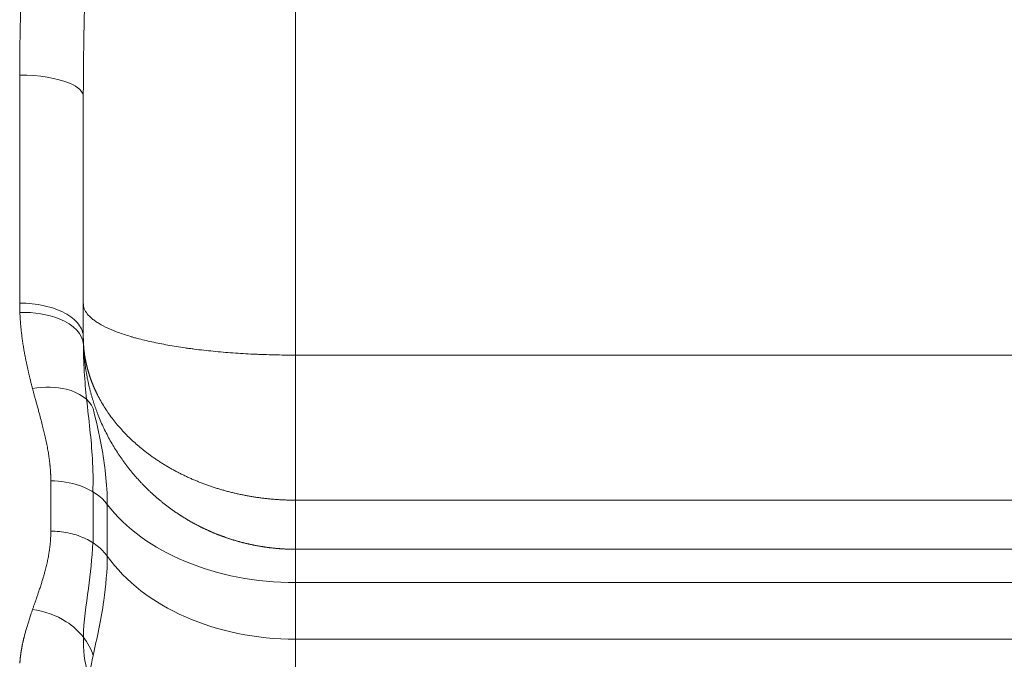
# Model space of a CAD drawing. Header units: millimetres. Extents: x 176 to 9387, y -11044 to -3322.
# Tile 183 of 256: x 8154 to 8200, y -10017 to -9986. Entities that reach past the tile are written whole.
import ezdxf

# ---------------------------------------------------------------- set-up
doc = ezdxf.new("R2010")
doc.units = ezdxf.units.MM
doc.header["$LTSCALE"] = 0.3175
doc.layers.add('1轮廓实线层', color=7, linetype='Continuous', lineweight=18)

msp = doc.modelspace()

# ---------------------------------------------------------------- linework, layer by layer
at = {"layer": '1轮廓实线层'}
for p, q in [((8166.85631, -9938.07971), (8166.85631, -10002.30587)), ((8153.85631, -9999.85469), (8153.85631, -9989.10181)), ((8156.85631, -9990.12338), (8156.85631, -9999.89279)), ((8156.85631, -9990.12392), (8156.85631, -9999.87865)), ((8166.85631, -10002.30587), (8298.35631, -10002.30587)), ((8166.85631, -10002.30587), (8166.85631, -10009.14435)), ((8155.32374, -10010.60547), (8155.32374, -10008.2331)), ((8157.31691, -10008.75367), (8157.31691, -10011.15722)), ((8157.9851, -10011.78173), (8157.9851, -10009.3403)), ((8166.85631, -10009.14435), (8298.35631, -10009.14435)), ((8166.85631, -10013.03098), (8166.85631, -10011.45803)), ((8166.85631, -10011.45803), (8298.35631, -10011.45803)), ((8166.85631, -10013.03098), (8166.85631, -10015.70257)), ((8298.35631, -10013.03098), (8166.85631, -10013.03098)), ((8166.85631, -10019.34335), (8166.85631, -10015.70257)), ((8166.85631, -10015.70257), (8298.35631, -10015.70257))]:
    msp.add_line(p, q, dxfattribs=at)
for centre, ratio in [((8166.85631, -10006.17687), 0.68541099), ((8166.85631, -10008.421), 0.72815642)]:
    msp.add_ellipse(centre, major_axis=(10, 0), ratio=ratio, start_param=3.62132129, end_param=4.71238898, dxfattribs=at)
for points, knots in [([(8156.85631, -9950.26166), (8156.85632, -9950.30217), (8156.85634, -9950.38317), (8156.85652, -9950.50473), (8156.85679, -9950.62632), (8156.85718, -9950.74794), (8156.85768, -9950.86959), (8156.85828, -9950.99127), (8156.85898, -9951.11298), (8156.85978, -9951.23472), (8156.86068, -9951.35649), (8156.86168, -9951.4783), (8156.86276, -9951.60013), (8156.86395, -9951.72199), (8156.86522, -9951.84388), (8156.86658, -9951.96581), (8156.86802, -9952.08776), (8156.86955, -9952.20974), (8156.87116, -9952.33176), (8156.87285, -9952.4538), (8156.87462, -9952.57588), (8156.87647, -9952.69798), (8156.87839, -9952.82012), (8156.88038, -9952.94229), (8156.88245, -9953.06448), (8156.88458, -9953.18671), (8156.88678, -9953.30897), (8156.88905, -9953.43125), (8156.89137, -9953.55357), (8156.89376, -9953.67592), (8156.89621, -9953.7983), (8156.89872, -9953.92071), (8156.90129, -9954.04315), (8156.9039, -9954.16562), (8156.90658, -9954.28812), (8156.9093, -9954.41065), (8156.91207, -9954.53321), (8156.91489, -9954.6558), (8156.91775, -9954.77842), (8156.92066, -9954.90107), (8156.92362, -9955.02375), (8156.92661, -9955.14647), (8156.92964, -9955.26921), (8156.93271, -9955.39198), (8156.93582, -9955.51479), (8156.93896, -9955.63762), (8156.94214, -9955.76048), (8156.94534, -9955.88338), (8156.94858, -9956.0063), (8156.95184, -9956.12926), (8156.95513, -9956.25224), (8156.95845, -9956.37526), (8156.96179, -9956.49831), (8156.96515, -9956.62138), (8156.96854, -9956.74449), (8156.97194, -9956.86763), (8156.97537, -9956.9908), (8156.9788, -9957.11399), (8156.98226, -9957.23722), (8156.98573, -9957.36048), (8156.98921, -9957.48377), (8156.9927, -9957.60709), (8156.9962, -9957.73044), (8156.99971, -9957.85382), (8157.00323, -9957.97723), (8157.00675, -9958.10067), (8157.01028, -9958.22414), (8157.01381, -9958.34764), (8157.01735, -9958.47117), (8157.02088, -9958.59474), (8157.02441, -9958.71833), (8157.02795, -9958.84195), (8157.03148, -9958.96561), (8157.035, -9959.08929), (8157.03852, -9959.213), (8157.04204, -9959.33675), (8157.04554, -9959.46052), (8157.04904, -9959.58433), (8157.05253, -9959.70816), (8157.056, -9959.83203), (8157.05947, -9959.95592), (8157.06292, -9960.07985), (8157.06636, -9960.20381), (8157.06978, -9960.32779), (8157.07319, -9960.45181), (8157.07658, -9960.57586), (8157.07995, -9960.69994), (8157.0833, -9960.82405), (8157.08663, -9960.94819), (8157.08994, -9961.07235), (8157.09323, -9961.19655), (8157.0965, -9961.32078), (8157.09974, -9961.44504), (8157.10295, -9961.56934), (8157.10614, -9961.69366), (8157.1093, -9961.81801), (8157.11244, -9961.94239), (8157.11555, -9962.0668), (8157.11862, -9962.19124), (8157.12167, -9962.31572), (8157.12469, -9962.44022), (8157.12767, -9962.56475), (8157.13062, -9962.68932), (8157.13354, -9962.81391), (8157.13642, -9962.93854), (8157.13927, -9963.06319), (8157.14208, -9963.18788), (8157.14486, -9963.31259), (8157.1476, -9963.43734), (8157.1503, -9963.56211), (8157.15296, -9963.68692), (8157.15559, -9963.81176), (8157.15817, -9963.93662), (8157.16071, -9964.06152), (8157.16321, -9964.18645), (8157.16567, -9964.31141), (8157.16809, -9964.4364), (8157.17046, -9964.56142), (8157.17279, -9964.68646), (8157.17508, -9964.81154), (8157.17732, -9964.93665), (8157.17952, -9965.0618), (8157.18167, -9965.18697), (8157.18377, -9965.31217), (8157.18583, -9965.4374), (8157.18784, -9965.56266), (8157.1898, -9965.68795), (8157.19171, -9965.81328), (8157.19357, -9965.93863), (8157.19539, -9966.06401), (8157.19715, -9966.18942), (8157.19887, -9966.31487), (8157.20053, -9966.44034), (8157.20215, -9966.56585), (8157.20371, -9966.69138), (8157.20522, -9966.81695), (8157.20668, -9966.94254), (8157.20809, -9967.06817), (8157.20944, -9967.19383), (8157.21074, -9967.31951), (8157.21199, -9967.44523), (8157.21318, -9967.57098), (8157.21432, -9967.69675), (8157.21541, -9967.82256), (8157.21644, -9967.9484), (8157.21742, -9968.07427), (8157.21834, -9968.20017), (8157.2192, -9968.3261), (8157.22002, -9968.45206), (8157.22077, -9968.57805), (8157.22147, -9968.70407), (8157.22212, -9968.83012), (8157.22271, -9968.9562), (8157.22324, -9969.08231), (8157.22372, -9969.20846), (8157.22414, -9969.33463), (8157.2245, -9969.46083), (8157.22481, -9969.58706), (8157.22506, -9969.71333), (8157.22526, -9969.83962), (8157.22539, -9969.96594), (8157.22548, -9970.0923), (8157.22551, -9970.25599), (8157.22542, -9970.45696), (8157.22511, -9970.69519), (8157.22459, -9970.93331), (8157.22388, -9971.17134), (8157.22296, -9971.40927), (8157.22184, -9971.6471), (8157.22052, -9971.88483), (8157.21901, -9972.12246), (8157.21729, -9972.36), (8157.21538, -9972.59743), (8157.21327, -9972.83477), (8157.21098, -9973.07201), (8157.20849, -9973.30915), (8157.20581, -9973.54619), (8157.20294, -9973.78313), (8157.19989, -9974.01997), (8157.19666, -9974.25672), (8157.19325, -9974.49336), (8157.18966, -9974.72991), (8157.1859, -9974.96636), (8157.18197, -9975.20271), (8157.17787, -9975.43896), (8157.17361, -9975.67511), (8157.16919, -9975.91117), (8157.16462, -9976.14712), (8157.15989, -9976.38298), (8157.15502, -9976.61874), (8157.15, -9976.8544), (8157.14485, -9977.08996), (8157.13956, -9977.32542), (8157.13415, -9977.56079), (8157.12861, -9977.79605), (8157.12295, -9978.03122), (8157.11719, -9978.26629), (8157.11131, -9978.50126), (8157.10533, -9978.73613), (8157.09926, -9978.9709), (8157.0931, -9979.20558), (8157.08685, -9979.44015), (8157.08053, -9979.67463), (8157.07414, -9979.90901), (8157.06769, -9980.14328), (8157.06118, -9980.37747), (8157.05462, -9980.61155), (8157.04802, -9980.84553), (8157.04139, -9981.07942), (8157.03473, -9981.3132), (8157.02805, -9981.54689), (8157.02136, -9981.78048), (8157.01467, -9982.01397), (8157.00799, -9982.24736), (8157.00132, -9982.48065), (8156.99468, -9982.71385), (8156.98806, -9982.94694), (8156.98149, -9983.17994), (8156.97497, -9983.41284), (8156.96852, -9983.64564), (8156.96213, -9983.87834), (8156.95582, -9984.11094), (8156.9496, -9984.34345), (8156.94348, -9984.57585), (8156.93747, -9984.80816), (8156.93158, -9985.04037), (8156.92583, -9985.27248), (8156.92022, -9985.50449), (8156.91476, -9985.7364), (8156.90946, -9985.96821), (8156.90435, -9986.19993), (8156.89942, -9986.43154), (8156.89469, -9986.66306), (8156.89017, -9986.89448), (8156.88588, -9987.1258), (8156.88182, -9987.35702), (8156.87801, -9987.58815), (8156.87446, -9987.81917), (8156.87118, -9988.0501), (8156.8682, -9988.28092), (8156.86551, -9988.51165), (8156.86314, -9988.74228), (8156.86109, -9988.97281), (8156.85938, -9989.20325), (8156.85803, -9989.43358), (8156.85705, -9989.66381), (8156.85642, -9989.89396), (8156.85635, -9990.04726), (8156.85631, -9990.12392)], [0, 0, 0, 0, 0.00312532, 0.00624996, 0.00937395, 0.01249729, 0.01561999, 0.01874206, 0.0218635, 0.02498433, 0.02810456, 0.03122418, 0.03434322, 0.03746168, 0.04057957, 0.04369689, 0.04681366, 0.04992989, 0.05304558, 0.05616075, 0.0592754, 0.06238954, 0.06550318, 0.06861632, 0.07172899, 0.07484118, 0.07795291, 0.08106418, 0.084175, 0.08728539, 0.09039534, 0.09350488, 0.096614, 0.09972272, 0.10283105, 0.10593899, 0.10904656, 0.11215376, 0.1152606, 0.11836709, 0.12147324, 0.12457906, 0.12768456, 0.13078974, 0.13389462, 0.1369992, 0.14010349, 0.14320751, 0.14631126, 0.14941474, 0.15251798, 0.15562097, 0.15872373, 0.16182626, 0.16492858, 0.1680307, 0.17113261, 0.17423434, 0.17733588, 0.18043726, 0.18353847, 0.18663953, 0.18974044, 0.19284122, 0.19594188, 0.19904241, 0.20214284, 0.20524317, 0.20834341, 0.21144357, 0.21454365, 0.21764367, 0.22074364, 0.22384356, 0.22694344, 0.2300433, 0.23314313, 0.23624296, 0.23934279, 0.24244262, 0.24554247, 0.24864235, 0.25174226, 0.25484222, 0.25794222, 0.2610423, 0.26414244, 0.26724266, 0.27034297, 0.27344337, 0.27654389, 0.27964452, 0.28274527, 0.28584616, 0.28894719, 0.29204837, 0.29514971, 0.29825122, 0.3013529, 0.30445478, 0.30755685, 0.31065913, 0.31376161, 0.31686433, 0.31996727, 0.32307046, 0.32617389, 0.32927758, 0.33238154, 0.33548578, 0.3385903, 0.34169512, 0.34480024, 0.34790567, 0.35101142, 0.3541175, 0.35722392, 0.36033069, 0.36343781, 0.3665453, 0.36965317, 0.37276141, 0.37587005, 0.37897909, 0.38208854, 0.38519841, 0.38830871, 0.39141944, 0.39453062, 0.39764225, 0.40075435, 0.40386691, 0.40697996, 0.4100935, 0.41320753, 0.41632208, 0.41943714, 0.42255272, 0.42566884, 0.4287855, 0.43190271, 0.43502048, 0.43813882, 0.44125774, 0.44437724, 0.44749734, 0.45061804, 0.45373936, 0.4568613, 0.45998387, 0.46310707, 0.46623093, 0.46935544, 0.47248062, 0.47560647, 0.47873301, 0.48186023, 0.48498816, 0.48811679, 0.49124615, 0.49437623, 0.49750704, 0.5006386, 0.50654374, 0.5124465, 0.51834694, 0.52424511, 0.53014108, 0.5360349, 0.54192664, 0.54781635, 0.55370409, 0.55958993, 0.56547392, 0.57135612, 0.57723659, 0.58311539, 0.58899259, 0.59486824, 0.6007424, 0.60661513, 0.61248649, 0.61835655, 0.62422536, 0.63009298, 0.63595947, 0.6418249, 0.64768932, 0.65355279, 0.65941538, 0.66527715, 0.67113814, 0.67699844, 0.68285809, 0.68871716, 0.6945757, 0.70043378, 0.70629146, 0.7121488, 0.71800586, 0.7238627, 0.72971938, 0.73557596, 0.7414325, 0.74728906, 0.75314571, 0.7590025, 0.7648595, 0.77071676, 0.77657434, 0.78243232, 0.78829074, 0.79414966, 0.80000915, 0.80586928, 0.81173009, 0.81759165, 0.82345402, 0.82931726, 0.83518143, 0.84104659, 0.8469128, 0.85278012, 0.85864862, 0.86451835, 0.87038937, 0.87626174, 0.88213552, 0.88801078, 0.89388757, 0.89976595, 0.90564599, 0.91152774, 0.91741126, 0.92329661, 0.92918385, 0.93507305, 0.94096426, 0.94685753, 0.95275294, 0.95865054, 0.96455038, 0.97045254, 0.97635706, 0.98226401, 0.98817344, 0.99408542, 1, 1, 1, 1]), ([(8153.85631, -9989.10181), (8153.85632, -9989.07034), (8153.85634, -9989.00707), (8153.85652, -9988.9116), (8153.8568, -9988.81511), (8153.85719, -9988.71759), (8153.8577, -9988.61903), (8153.85833, -9988.51943), (8153.85906, -9988.4188), (8153.85991, -9988.31714), (8153.86088, -9988.21443), (8153.86195, -9988.11068), (8153.86314, -9988.00589), (8153.86444, -9987.90005), (8153.86586, -9987.79317), (8153.86739, -9987.68524), (8153.86903, -9987.57626), (8153.87078, -9987.46623), (8153.87265, -9987.35515), (8153.87463, -9987.24302), (8153.87673, -9987.12983), (8153.87893, -9987.01558), (8153.88125, -9986.90028), (8153.88369, -9986.78391), (8153.88624, -9986.66649), (8153.8889, -9986.548), (8153.89167, -9986.42845), (8153.89456, -9986.30783), (8153.89756, -9986.18615), (8153.90067, -9986.06339), (8153.9039, -9985.93957), (8153.90723, -9985.81468), (8153.91069, -9985.68872), (8153.91425, -9985.56168), (8153.91793, -9985.43356), (8153.92172, -9985.30437), (8153.92563, -9985.17411), (8153.92965, -9985.04276), (8153.93378, -9984.91033), (8153.93802, -9984.77683), (8153.94238, -9984.64224), (8153.95105, -9984.3792), (8153.96571, -9983.95321), (8153.98806, -9983.32902), (8154.0149, -9982.59938), (8154.04623, -9981.76345), (8154.08202, -9980.82034), (8154.11304, -9980.01455), (8154.13707, -9979.38594), (8154.15242, -9978.9739), (8154.16712, -9978.57067), (8154.18115, -9978.17629), (8154.19451, -9977.79082), (8154.2072, -9977.41429), (8154.21922, -9977.04676), (8154.23058, -9976.68827), (8154.24127, -9976.33884), (8154.25128, -9975.99852), (8154.26064, -9975.66734), (8154.26932, -9975.34533), (8154.28308, -9974.80868), (8154.29995, -9974.05619), (8154.31673, -9973.08663), (8154.32845, -9972.12386), (8154.33509, -9971.16819), (8154.33652, -9970.29744), (8154.33408, -9969.5035), (8154.32909, -9968.77806), (8154.32128, -9968.03528), (8154.31065, -9967.27534), (8154.29721, -9966.49841), (8154.28095, -9965.70467), (8154.26187, -9964.89436), (8154.23998, -9964.06771), (8154.21528, -9963.22499), (8154.18774, -9962.3665), (8154.15744, -9961.49254), (8154.13086, -9960.78281), (8154.11012, -9960.24673), (8154.09653, -9959.89385), (8154.0835, -9959.55575), (8154.07104, -9959.2324), (8154.05916, -9958.92377), (8154.04784, -9958.6298), (8154.0371, -9958.35047), (8154.02693, -9958.08572), (8154.01732, -9957.83553), (8154.00829, -9957.59985), (8153.99983, -9957.37863), (8153.99194, -9957.17186), (8153.98463, -9956.97948), (8153.97788, -9956.80147), (8153.9717, -9956.63778), (8153.9661, -9956.4884), (8153.96106, -9956.35329), (8153.9566, -9956.23243), (8153.9527, -9956.12578), (8153.94938, -9956.03334), (8153.94662, -9955.95508), (8153.94253, -9955.83429), (8153.93712, -9955.66711), (8153.93023, -9955.44972), (8153.92366, -9955.23481), (8153.91739, -9955.02236), (8153.91144, -9954.81238), (8153.90578, -9954.60485), (8153.90043, -9954.39978), (8153.89539, -9954.19716), (8153.89065, -9953.99699), (8153.88622, -9953.79926), (8153.8821, -9953.60396), (8153.87827, -9953.4111), (8153.87476, -9953.22066), (8153.87155, -9953.03265), (8153.86865, -9952.84705), (8153.86605, -9952.66386), (8153.86375, -9952.48307), (8153.86177, -9952.30469), (8153.86008, -9952.1287), (8153.85871, -9951.9551), (8153.85763, -9951.78388), (8153.85687, -9951.61504), (8153.8564, -9951.44856), (8153.85634, -9951.33846), (8153.85631, -9951.28377)], [0, 0, 0, 0, 0.00260099, 0.00522858, 0.00788279, 0.01056362, 0.01327107, 0.01600515, 0.01876585, 0.02155317, 0.02436713, 0.02720773, 0.03007496, 0.03296883, 0.03588934, 0.0388365, 0.0418103, 0.04481075, 0.04783785, 0.0508916, 0.05397201, 0.05707907, 0.06021279, 0.06337318, 0.06656022, 0.06977393, 0.0730143, 0.07628134, 0.07957505, 0.08289544, 0.08624249, 0.08961622, 0.09301662, 0.0964437, 0.09989745, 0.10337789, 0.10688501, 0.1104188, 0.11397929, 0.11756645, 0.12118031, 0.12482085, 0.13874024, 0.15541793, 0.17485391, 0.19704819, 0.22200077, 0.24971163, 0.26077857, 0.27160146, 0.28218028, 0.29251505, 0.30260578, 0.31245247, 0.32205513, 0.33141378, 0.34052841, 0.34939905, 0.35802569, 0.36640837, 0.37454708, 0.39991212, 0.42507571, 0.4500385, 0.47480116, 0.49936437, 0.5177033, 0.53649791, 0.55574848, 0.57545525, 0.59561843, 0.61623824, 0.63731487, 0.65884851, 0.68083933, 0.70328749, 0.72619314, 0.74955644, 0.75923925, 0.76854285, 0.77746722, 0.78601237, 0.79417829, 0.80196499, 0.80937247, 0.81640072, 0.82304974, 0.82931954, 0.83521012, 0.84072147, 0.8458536, 0.8506065, 0.85498018, 0.85897464, 0.86258987, 0.86582587, 0.86868265, 0.87116021, 0.87325855, 0.87497767, 0.88087822, 0.88671861, 0.89249883, 0.8982189, 0.90387882, 0.9094786, 0.91501824, 0.92049776, 0.92591716, 0.93127645, 0.93657564, 0.94181473, 0.94699373, 0.95211266, 0.95717152, 0.96217033, 0.96710909, 0.97198781, 0.9768065, 0.98156518, 0.98626386, 0.99090255, 0.99548126, 1, 1, 1, 1]), ([(8153.85631, -9989.10181), (8154.7539, -9989.10181), (8156.30777, -9989.35853), (8156.85631, -9989.89456), (8156.85631, -9990.12392)], [0, 0, 0, 0, 0.57142857, 1, 1, 1, 1]), ([(8153.85631, -9999.85469), (8154.05266, -9999.85469), (8154.249, -9999.86502), (8154.63415, -9999.90597), (8154.82295, -9999.93658), (8155.18576, -10000.01689), (8155.35976, -10000.0666), (8155.68627, -10000.1832), (8155.83879, -10000.25009), (8156.11647, -10000.3985), (8156.24163, -10000.48001), (8156.4598, -10000.65452), (8156.5528, -10000.74751), (8156.70308, -10000.94141), (8156.76036, -10001.04231), (8156.83697, -10001.24816), (8156.85631, -10001.35309), (8156.85631, -10001.45803)], [0, 0, 0, 0, 0.125, 0.125, 0.25, 0.25, 0.375, 0.375, 0.5, 0.5, 0.625, 0.625, 0.75, 0.75, 0.875, 0.875, 1, 1, 1, 1]), ([(8156.85631, -9999.87865), (8156.85631, -9999.87991), (8156.85631, -9999.88118), (8156.85632, -9999.88371), (8156.85634, -9999.88496), (8156.85638, -9999.88881), (8156.85652, -9999.8965), (8156.85717, -9999.91443), (8156.85975, -9999.95021), (8156.87007, -10000.02146), (8156.88766, -10000.08198), (8156.93434, -10000.20232), (8156.98078, -10000.2816), (8157.10414, -10000.43832), (8157.18107, -10000.51576), (8157.31987, -10000.63055), (8157.37004, -10000.66859), (8157.4513, -10000.72529), (8157.47939, -10000.74414), (8157.53729, -10000.78153), (8157.56712, -10000.80008), (8157.72066, -10000.8922), (8157.99432, -10001.03538), (8158.32304, -10001.1704), (8158.67959, -10001.30138), (8158.87178, -10001.36485), (8159.10427, -10001.43393), (8159.13033, -10001.44158), (8159.18291, -10001.4568), (8159.20942, -10001.46438), (8159.28941, -10001.48695), (8159.45146, -10001.53151), (8159.61962, -10001.57435), (8159.96397, -10001.65777), (8160.20425, -10001.71038), (8160.70614, -10001.80973), (8160.96774, -10001.85646), (8161.37654, -10001.9221), (8161.51554, -10001.94323), (8161.69279, -10001.9687), (8161.72842, -10001.97374), (8161.80003, -10001.98374), (8161.83601, -10001.98869), (8161.94418, -10002.00336), (8162.01668, -10002.0129), (8162.38109, -10002.05946), (8162.9764, -10002.12657), (8163.59573, -10002.17934), (8164.22716, -10002.22494), (8164.54893, -10002.24414), (8164.918, -10002.26157), (8164.95914, -10002.26345), (8165.04142, -10002.26709), (8165.16487, -10002.27235), (8165.45306, -10002.28333), (8165.70032, -10002.29054), (8166.19518, -10002.30205), (8166.52553, -10002.30587), (8166.85631, -10002.30587)], [0, 0, 0, 0, 0.00097656, 0.00097656, 0.00195312, 0.00195312, 0.00390625, 0.0078125, 0.015625, 0.03125, 0.0625, 0.0625, 0.125, 0.125, 0.1875, 0.1875, 0.21875, 0.21875, 0.234375, 0.234375, 0.25, 0.25, 0.3125, 0.375, 0.375, 0.4375, 0.4375, 0.4453125, 0.4453125, 0.453125, 0.453125, 0.46875, 0.5, 0.5, 0.5625, 0.5625, 0.625, 0.625, 0.65625, 0.65625, 0.6640625, 0.6640625, 0.671875, 0.671875, 0.6875, 0.6875, 0.75, 0.8125, 0.8125, 0.875, 0.875, 0.8828125, 0.8828125, 0.890625, 0.90625, 0.9375, 0.9375, 1, 1, 1, 1]), ([(8156.86256, -10001.81166), (8156.84556, -10001.33134), (8156.08246, -10000.52538), (8154.52912, -10000.27422), (8153.86444, -10000.29082)], [0, 0, 0, 0, 0.57142857, 1, 1, 1, 1]), ([(8154.46038, -10003.87729), (8154.45333, -10003.85031), (8154.43929, -10003.79663), (8154.41859, -10003.71631), (8154.39829, -10003.63664), (8154.37841, -10003.55762), (8154.35893, -10003.47925), (8154.33986, -10003.40153), (8154.3212, -10003.32446), (8154.30295, -10003.24806), (8154.28511, -10003.17232), (8154.26768, -10003.09724), (8154.25066, -10003.02283), (8154.23405, -10002.94909), (8154.21785, -10002.87603), (8154.20206, -10002.80364), (8154.18668, -10002.73193), (8154.17171, -10002.66091), (8154.15715, -10002.59057), (8154.143, -10002.52092), (8154.12926, -10002.45196), (8154.11593, -10002.3837), (8154.10301, -10002.31613), (8154.0905, -10002.24926), (8154.07839, -10002.18309), (8154.06383, -10002.10153), (8154.04708, -10002.00455), (8154.02848, -10001.89206), (8154.01085, -10001.78028), (8153.99417, -10001.6692), (8153.97844, -10001.55882), (8153.96367, -10001.44915), (8153.94986, -10001.3402), (8153.937, -10001.23197), (8153.9251, -10001.12447), (8153.91415, -10001.0177), (8153.90416, -10000.91167), (8153.89513, -10000.80637), (8153.88705, -10000.70182), (8153.87992, -10000.59802), (8153.87377, -10000.49497), (8153.86851, -10000.39269), (8153.86579, -10000.32468), (8153.86444, -10000.29082)], [0, 0, 0, 0, 0.02346026, 0.04669315, 0.06969876, 0.09247719, 0.11502854, 0.13735294, 0.15945047, 0.18132127, 0.20296544, 0.22438311, 0.2455744, 0.26653944, 0.28727837, 0.30779133, 0.32807845, 0.34813988, 0.36797578, 0.38758631, 0.40697162, 0.42613189, 0.44506729, 0.463778, 0.48226421, 0.50052611, 0.53203236, 0.56326715, 0.59423155, 0.62492662, 0.65535346, 0.68551323, 0.71540707, 0.7450362, 0.77440182, 0.80350522, 0.83234768, 0.86093053, 0.88925515, 0.91732294, 0.94513535, 0.97269386, 1, 1, 1, 1]), ([(8166.85631, -10011.45803), (8166.84017, -10011.45801), (8166.80789, -10011.45797), (8166.75945, -10011.4576), (8166.71098, -10011.45702), (8166.66248, -10011.45619), (8166.61395, -10011.45514), (8166.5654, -10011.45384), (8166.51682, -10011.45231), (8166.46822, -10011.45054), (8166.41959, -10011.44853), (8166.37094, -10011.44629), (8166.32227, -10011.4438), (8166.27358, -10011.44108), (8166.22487, -10011.43812), (8166.17615, -10011.43492), (8166.1274, -10011.43147), (8166.07865, -10011.42779), (8166.02987, -10011.42387), (8165.98109, -10011.4197), (8165.93229, -10011.41529), (8165.88349, -10011.41064), (8165.83467, -10011.40575), (8165.78585, -10011.40062), (8165.73702, -10011.39524), (8165.68819, -10011.38961), (8165.63935, -10011.38375), (8165.5905, -10011.37764), (8165.54166, -10011.37128), (8165.49282, -10011.36468), (8165.44397, -10011.35784), (8165.39513, -10011.35075), (8165.34629, -10011.34341), (8165.29746, -10011.33583), (8165.24863, -10011.328), (8165.19981, -10011.31992), (8165.151, -10011.3116), (8165.1022, -10011.30303), (8165.05341, -10011.29421), (8165.00463, -10011.28515), (8164.95587, -10011.27583), (8164.90712, -10011.26627), (8164.85838, -10011.25646), (8164.80966, -10011.2464), (8164.76097, -10011.23609), (8164.71229, -10011.22553), (8164.66363, -10011.21472), (8164.615, -10011.20367), (8164.56639, -10011.19236), (8164.5178, -10011.1808), (8164.46925, -10011.169), (8164.42072, -10011.15694), (8164.37222, -10011.14463), (8164.32375, -10011.13207), (8164.27531, -10011.11926), (8164.2269, -10011.1062), (8164.17853, -10011.09289), (8164.1302, -10011.07932), (8164.0819, -10011.06551), (8164.03365, -10011.05144), (8163.98543, -10011.03712), (8163.93725, -10011.02255), (8163.88912, -10011.00773), (8163.84103, -10010.99265), (8163.79299, -10010.97733), (8163.74499, -10010.96175), (8163.69704, -10010.94591), (8163.64914, -10010.92983), (8163.60129, -10010.9135), (8163.5535, -10010.89691), (8163.50576, -10010.88007), (8163.45807, -10010.86297), (8163.41044, -10010.84563), (8163.36287, -10010.82803), (8163.31536, -10010.81017), (8163.26791, -10010.79207), (8163.22052, -10010.77371), (8163.17319, -10010.7551), (8163.12593, -10010.73624), (8163.07873, -10010.71713), (8163.03161, -10010.69776), (8162.98455, -10010.67814), (8162.93756, -10010.65827), (8162.89065, -10010.63814), (8162.84381, -10010.61777), (8162.79704, -10010.59714), (8162.75035, -10010.57626), (8162.70374, -10010.55512), (8162.65721, -10010.53374), (8162.61075, -10010.5121), (8162.56438, -10010.49021), (8162.5181, -10010.46807), (8162.47189, -10010.44568), (8162.42578, -10010.42304), (8162.37975, -10010.40014), (8162.33381, -10010.377), (8162.28796, -10010.3536), (8162.24221, -10010.32995), (8162.19655, -10010.30606), (8162.15098, -10010.28191), (8162.10551, -10010.25751), (8162.06013, -10010.23286), (8162.01486, -10010.20796), (8161.96969, -10010.18282), (8161.92462, -10010.15742), (8161.87965, -10010.13177), (8161.83479, -10010.10588), (8161.79003, -10010.07974), (8161.74539, -10010.05335), (8161.70085, -10010.02671), (8161.65642, -10009.99982), (8161.61211, -10009.97268), (8161.56791, -10009.9453), (8161.52382, -10009.91767), (8161.47985, -10009.8898), (8161.436, -10009.86168), (8161.39227, -10009.83331), (8161.34867, -10009.8047), (8161.30518, -10009.77584), (8161.26182, -10009.74674), (8161.21858, -10009.71739), (8161.17547, -10009.6878), (8161.13249, -10009.65796), (8161.08964, -10009.62789), (8161.04692, -10009.59757), (8161.00434, -10009.567), (8160.96189, -10009.5362), (8160.91957, -10009.50515), (8160.87739, -10009.47386), (8160.83535, -10009.44233), (8160.79345, -10009.41056), (8160.7517, -10009.37856), (8160.71008, -10009.34631), (8160.66861, -10009.31382), (8160.62729, -10009.28109), (8160.58611, -10009.24813), (8160.54509, -10009.21493), (8160.50421, -10009.18149), (8160.46349, -10009.14782), (8160.42292, -10009.11391), (8160.3825, -10009.07977), (8160.34225, -10009.04539), (8160.30214, -10009.01078), (8160.2622, -10008.97593), (8160.22242, -10008.94085), (8160.18281, -10008.90554), (8160.14335, -10008.87), (8160.10406, -10008.83422), (8160.06494, -10008.79822), (8160.02599, -10008.76198), (8159.9872, -10008.72552), (8159.94859, -10008.68883), (8159.91015, -10008.65191), (8159.87188, -10008.61476), (8159.83379, -10008.57739), (8159.79587, -10008.53979), (8159.75814, -10008.50197), (8159.72058, -10008.46392), (8159.68321, -10008.42564), (8159.64601, -10008.38715), (8159.60901, -10008.34843), (8159.57218, -10008.30949), (8159.41291, -10008.13926), (8159.13679, -10007.82431), (8158.76309, -10007.34254), (8158.40975, -10006.82374), (8158.08098, -10006.26807), (8157.78113, -10005.67609), (8157.59812, -10005.24518), (8157.50279, -10004.99541), (8157.48128, -10004.938), (8157.45982, -10004.87965), (8157.43844, -10004.82035), (8157.41714, -10004.76009), (8157.39595, -10004.69889), (8157.37488, -10004.63672), (8157.35395, -10004.5736), (8157.33318, -10004.50952), (8157.31258, -10004.44447), (8157.29217, -10004.37845), (8157.27197, -10004.31146), (8157.25199, -10004.24351), (8157.23227, -10004.17458), (8157.21281, -10004.10467), (8157.19363, -10004.03379), (8157.17476, -10003.96194), (8157.15621, -10003.8891), (8157.13801, -10003.81529), (8157.12017, -10003.74049), (8157.10271, -10003.66472), (8157.08566, -10003.58797), (8157.06904, -10003.51024), (8157.05286, -10003.43153), (8157.03716, -10003.35184), (8157.02194, -10003.27118), (8157.00723, -10003.18954), (8156.99307, -10003.10693), (8156.97945, -10003.02335), (8156.96642, -10002.9388), (8156.95399, -10002.85328), (8156.94219, -10002.7668), (8156.93104, -10002.67937), (8156.92056, -10002.59097), (8156.91077, -10002.50163), (8156.90171, -10002.41134), (8156.89339, -10002.32011), (8156.88584, -10002.22795), (8156.87909, -10002.13485), (8156.87315, -10002.04083), (8156.86806, -10001.94589), (8156.86384, -10001.85005), (8156.86051, -10001.7533), (8156.85811, -10001.65566), (8156.85659, -10001.55714), (8156.8564, -10001.49117), (8156.85631, -10001.45803)], [0, 0, 0, 0, 0.00302255, 0.00604713, 0.00907377, 0.01210246, 0.0151332, 0.01816602, 0.02120091, 0.02423787, 0.02727692, 0.03031805, 0.03336128, 0.03640662, 0.03945405, 0.04250361, 0.04555528, 0.04860907, 0.05166499, 0.05472305, 0.05778326, 0.0608456, 0.06391011, 0.06697677, 0.07004559, 0.07311658, 0.07618976, 0.07926511, 0.08234265, 0.08542238, 0.08850431, 0.09158844, 0.09467479, 0.09776334, 0.10085412, 0.10394713, 0.10704237, 0.11013984, 0.11323956, 0.11634153, 0.11944575, 0.12255223, 0.12566098, 0.12877199, 0.13188529, 0.13500086, 0.13811872, 0.14123887, 0.14436132, 0.14748608, 0.15061314, 0.15374252, 0.15687421, 0.16000823, 0.16314458, 0.16628327, 0.16942429, 0.17256767, 0.17571339, 0.17886147, 0.18201191, 0.18516472, 0.1883199, 0.19147746, 0.19463741, 0.19779974, 0.20096446, 0.20413158, 0.20730111, 0.21047304, 0.21364739, 0.21682416, 0.22000335, 0.22318497, 0.22636902, 0.22955552, 0.23274446, 0.23593585, 0.23912969, 0.242326, 0.24552477, 0.248726, 0.25192972, 0.25513591, 0.25834459, 0.26155576, 0.26476942, 0.26798559, 0.27120426, 0.27442543, 0.27764913, 0.28087534, 0.28410407, 0.28733534, 0.29056914, 0.29380548, 0.29704436, 0.3002858, 0.30352978, 0.30677633, 0.31002543, 0.31327711, 0.31653136, 0.31978818, 0.32304759, 0.32630959, 0.32957418, 0.33284136, 0.33611115, 0.33938354, 0.34265854, 0.34593616, 0.3492164, 0.35249926, 0.35578475, 0.35907288, 0.36236364, 0.36565705, 0.36895311, 0.37225182, 0.37555319, 0.37885721, 0.38216391, 0.38547327, 0.38878531, 0.39210003, 0.39541744, 0.39873753, 0.40206032, 0.4053858, 0.40871399, 0.41204488, 0.41537849, 0.41871481, 0.42205385, 0.42539562, 0.42874011, 0.43208734, 0.43543731, 0.43879001, 0.44214547, 0.44550367, 0.44886463, 0.45222836, 0.45559484, 0.45896409, 0.46233612, 0.46571092, 0.4690885, 0.47246887, 0.47585203, 0.47923798, 0.48262673, 0.48601828, 0.48941264, 0.49280981, 0.4962098, 0.4996126, 0.50301823, 0.50642668, 0.50983797, 0.51325209, 0.51666905, 0.55440262, 0.59336959, 0.63357413, 0.67502001, 0.71771068, 0.76164928, 0.76555327, 0.76951403, 0.77353153, 0.7776058, 0.78173683, 0.78592463, 0.79016919, 0.79447052, 0.79882862, 0.80324349, 0.80771513, 0.81224355, 0.81682875, 0.82147072, 0.82616948, 0.83092501, 0.83573733, 0.84060643, 0.84553232, 0.850515, 0.85555446, 0.86065071, 0.86580375, 0.87101359, 0.87628022, 0.88160364, 0.88698385, 0.89242086, 0.89791467, 0.90346527, 0.90907267, 0.91473687, 0.92045787, 0.92623567, 0.93207028, 0.93796168, 0.94390989, 0.9499149, 0.95597672, 0.96209534, 0.96827076, 0.97450299, 0.98079203, 0.98713788, 0.99354054, 1, 1, 1, 1]), ([(8156.85631, -10001.45803), (8156.85633, -10001.47072), (8156.85638, -10001.49606), (8156.85678, -10001.534), (8156.85741, -10001.57182), (8156.8583, -10001.6095), (8156.85944, -10001.64706), (8156.86082, -10001.68448), (8156.86244, -10001.72178), (8156.8643, -10001.75894), (8156.8664, -10001.79597), (8156.86873, -10001.83286), (8156.8713, -10001.86962), (8156.87409, -10001.90625), (8156.87711, -10001.94274), (8156.88035, -10001.97909), (8156.88381, -10002.0153), (8156.88749, -10002.05138), (8156.89139, -10002.08732), (8156.8955, -10002.12311), (8156.89982, -10002.15877), (8156.90435, -10002.19429), (8156.90908, -10002.22966), (8156.91401, -10002.2649), (8156.91914, -10002.29999), (8156.92448, -10002.33493), (8156.93, -10002.36974), (8156.93572, -10002.40439), (8156.94162, -10002.43891), (8156.94772, -10002.47328), (8156.95399, -10002.5075), (8156.96045, -10002.54157), (8156.96709, -10002.5755), (8156.9739, -10002.60928), (8156.98089, -10002.64292), (8156.98805, -10002.6764), (8156.99538, -10002.70973), (8157.00287, -10002.74292), (8157.01053, -10002.77596), (8157.01835, -10002.80884), (8157.02633, -10002.84157), (8157.03447, -10002.87416), (8157.04275, -10002.90659), (8157.0512, -10002.93887), (8157.05979, -10002.971), (8157.06852, -10003.00297), (8157.0774, -10003.03479), (8157.08643, -10003.06646), (8157.09559, -10003.09797), (8157.10489, -10003.12933), (8157.11432, -10003.16054), (8157.12389, -10003.19159), (8157.13358, -10003.22248), (8157.14341, -10003.25322), (8157.15336, -10003.28381), (8157.16343, -10003.31424), (8157.17362, -10003.34451), (8157.18393, -10003.37462), (8157.19436, -10003.40458), (8157.2049, -10003.43438), (8157.21555, -10003.46403), (8157.22631, -10003.49352), (8157.23718, -10003.52285), (8157.24815, -10003.55202), (8157.25923, -10003.58103), (8157.27041, -10003.60989), (8157.28168, -10003.63859), (8157.29305, -10003.66713), (8157.30451, -10003.69551), (8157.31607, -10003.72373), (8157.32771, -10003.75179), (8157.33944, -10003.7797), (8157.35126, -10003.80744), (8157.36316, -10003.83503), (8157.37514, -10003.86245), (8157.3872, -10003.88972), (8157.39934, -10003.91682), (8157.41155, -10003.94377), (8157.42383, -10003.97056), (8157.43618, -10003.99718), (8157.44861, -10004.02365), (8157.4611, -10004.04996), (8157.47365, -10004.07611), (8157.48626, -10004.10209), (8157.49894, -10004.12792), (8157.51168, -10004.15359), (8157.61586, -10004.36133), (8157.83023, -10004.74107), (8158.19709, -10005.27281), (8158.60582, -10005.77006), (8159.05015, -10006.23142), (8159.39283, -10006.53835), (8159.60417, -10006.71272), (8159.67357, -10006.76884), (8159.74363, -10006.82439), (8159.81434, -10006.87934), (8159.8857, -10006.93371), (8159.95768, -10006.98747), (8160.03029, -10007.04064), (8160.10352, -10007.09321), (8160.17735, -10007.14517), (8160.25178, -10007.19652), (8160.32679, -10007.24725), (8160.40238, -10007.29737), (8160.47854, -10007.34687), (8160.55527, -10007.39575), (8160.63254, -10007.444), (8160.71035, -10007.49161), (8160.7887, -10007.5386), (8160.86757, -10007.58495), (8160.94695, -10007.63066), (8161.02684, -10007.67573), (8161.10722, -10007.72015), (8161.18809, -10007.76393), (8161.26943, -10007.80705), (8161.35124, -10007.84952), (8161.43351, -10007.89134), (8161.51623, -10007.9325), (8161.59938, -10007.973), (8161.68297, -10008.01284), (8161.76697, -10008.05201), (8161.85139, -10008.09051), (8161.93621, -10008.12835), (8162.02141, -10008.16551), (8162.10701, -10008.202), (8162.19297, -10008.23782), (8162.2793, -10008.27295), (8162.36598, -10008.30741), (8162.45301, -10008.34119), (8162.54038, -10008.37429), (8162.62807, -10008.4067), (8162.71607, -10008.43842), (8162.80439, -10008.46946), (8162.893, -10008.49981), (8162.98191, -10008.52948), (8163.07109, -10008.55845), (8163.16054, -10008.58672), (8163.25026, -10008.61431), (8163.34022, -10008.6412), (8163.43043, -10008.66739), (8163.52087, -10008.69289), (8163.61154, -10008.71769), (8163.70242, -10008.7418), (8163.7935, -10008.7652), (8163.88479, -10008.78791), (8163.97626, -10008.80991), (8164.06791, -10008.83121), (8164.15973, -10008.85182), (8164.25171, -10008.87172), (8164.34384, -10008.89092), (8164.43611, -10008.90942), (8164.52851, -10008.92721), (8164.62104, -10008.94431), (8164.71369, -10008.9607), (8164.80644, -10008.97639), (8164.89929, -10008.99137), (8164.99222, -10009.00566), (8165.08524, -10009.01924), (8165.17833, -10009.03211), (8165.27148, -10009.04429), (8165.36468, -10009.05577), (8165.45793, -10009.06654), (8165.55122, -10009.07661), (8165.64453, -10009.08599), (8165.73786, -10009.09466), (8165.83121, -10009.10264), (8165.92455, -10009.10991), (8166.01789, -10009.11649), (8166.11121, -10009.12237), (8166.20452, -10009.12756), (8166.29778, -10009.13205), (8166.39101, -10009.13585), (8166.48419, -10009.13895), (8166.57732, -10009.14137), (8166.67038, -10009.14308), (8166.76337, -10009.14415), (8166.82534, -10009.14428), (8166.85631, -10009.14435)], [0, 0, 0, 0, 0.0032939, 0.00657619, 0.00984687, 0.01310593, 0.01635337, 0.01958919, 0.02281339, 0.02602596, 0.0292269, 0.03241622, 0.0355939, 0.03875994, 0.04191435, 0.04505711, 0.04818824, 0.05130771, 0.05441554, 0.05751172, 0.06059625, 0.06366912, 0.06673033, 0.06977988, 0.07281778, 0.075844, 0.07885856, 0.08186145, 0.08485267, 0.08783221, 0.09080008, 0.09375627, 0.09670077, 0.0996336, 0.10255474, 0.10546419, 0.10836195, 0.11124802, 0.11412239, 0.11698507, 0.11983605, 0.12267532, 0.1255029, 0.12831877, 0.13112293, 0.13391538, 0.13669612, 0.13946515, 0.14222246, 0.14496806, 0.14770193, 0.15042408, 0.15313451, 0.15583321, 0.15852019, 0.16119543, 0.16385895, 0.16651073, 0.16915077, 0.17177908, 0.17439565, 0.17700047, 0.17959356, 0.1821749, 0.18474449, 0.18730234, 0.18984843, 0.19238278, 0.19490537, 0.1974162, 0.19991528, 0.2024026, 0.20487816, 0.20734196, 0.209794, 0.21223427, 0.21466278, 0.21707951, 0.21948448, 0.22187768, 0.22425911, 0.22662876, 0.22898664, 0.23133274, 0.23366706, 0.2359896, 0.23830037, 0.2901311, 0.34056663, 0.38960458, 0.43724419, 0.48348652, 0.48988603, 0.49627713, 0.50265983, 0.50903417, 0.51540014, 0.52175778, 0.5281071, 0.53444811, 0.54078085, 0.54710532, 0.55342155, 0.55972955, 0.56602936, 0.572321, 0.57860447, 0.58487982, 0.59114705, 0.5974062, 0.60365729, 0.60990034, 0.61613538, 0.62236244, 0.62858154, 0.6347927, 0.64099596, 0.64719134, 0.65337887, 0.65955858, 0.66573049, 0.67189465, 0.67805107, 0.68419978, 0.69034083, 0.69647423, 0.70260002, 0.70871823, 0.7148289, 0.72093206, 0.72702774, 0.73311597, 0.73919679, 0.74527023, 0.75133633, 0.75739513, 0.76344665, 0.76949094, 0.77552804, 0.78155797, 0.78758078, 0.7935965, 0.79960517, 0.80560684, 0.81160153, 0.81758929, 0.82357016, 0.82954418, 0.83551139, 0.84147182, 0.84742552, 0.85337254, 0.8593129, 0.86524666, 0.87117386, 0.87709453, 0.88300873, 0.88891649, 0.89481785, 0.90071287, 0.90660158, 0.91248403, 0.91836026, 0.92423032, 0.93009425, 0.9359521, 0.94180391, 0.94764972, 0.95348959, 0.95932356, 0.96515168, 0.97097398, 0.97679052, 0.98260135, 0.98840651, 0.99420604, 1, 1, 1, 1]), ([(8154.46038, -10003.87729), (8155.02108, -10003.78914), (8156.3307, -10003.82044), (8157.14534, -10004.3986), (8157.32098, -10004.82056)], [0, 0, 0, 0, 0.42857143, 1, 1, 1, 1]), ([(8155.32374, -10008.2331), (8155.32372, -10008.22028), (8155.32368, -10008.19457), (8155.32332, -10008.1559), (8155.32274, -10008.11703), (8155.32194, -10008.07798), (8155.3209, -10008.03873), (8155.31963, -10007.99929), (8155.31814, -10007.95966), (8155.31641, -10007.91983), (8155.31445, -10007.87981), (8155.31226, -10007.8396), (8155.30985, -10007.79919), (8155.3072, -10007.75859), (8155.30432, -10007.71779), (8155.30121, -10007.6768), (8155.29787, -10007.63562), (8155.2943, -10007.59423), (8155.2905, -10007.55265), (8155.28647, -10007.51088), (8155.28221, -10007.4689), (8155.27772, -10007.42673), (8155.273, -10007.38436), (8155.26805, -10007.34179), (8155.26287, -10007.29903), (8155.25746, -10007.25606), (8155.25181, -10007.21289), (8155.23646, -10007.09952), (8155.20811, -10006.91231), (8155.16147, -10006.64733), (8155.10662, -10006.37134), (8155.02923, -10006.01819), (8154.916, -10005.55826), (8154.80052, -10005.12501), (8154.69456, -10004.74031), (8154.62859, -10004.50063), (8154.56779, -10004.27837), (8154.52764, -10004.13005), (8154.49227, -10003.99824), (8154.47052, -10003.91572), (8154.46038, -10003.87729)], [0, 0, 0, 0, 0.00912059, 0.01827833, 0.02747338, 0.03670591, 0.04597608, 0.05528407, 0.06463003, 0.07401412, 0.08343651, 0.09289734, 0.10239678, 0.11193498, 0.12151208, 0.13112824, 0.1407836, 0.15047831, 0.16021251, 0.16998635, 0.17979997, 0.18965349, 0.19954707, 0.20948083, 0.21945491, 0.22946944, 0.23952456, 0.24962038, 0.3086545, 0.37001903, 0.43373427, 0.49981838, 0.61384914, 0.74998421, 0.79559707, 0.8749871, 0.9118883, 0.94502413, 0.97439466, 1, 1, 1, 1]), ([(8157.30659, -10008.7474), (8157.32208, -10008.23664), (8157.31619, -10007.71563), (8157.23281, -10006.27841), (8157.11417, -10005.34869), (8157.01342, -10004.39403)], [0, 0, 0, 0, 0.36870896, 0.36870896, 1, 1, 1, 1]), ([(8157.9851, -10009.3403), (8157.9851, -10008.36507), (8157.78447, -10006.75644), (8157.45093, -10005.39253), (8157.32098, -10004.82056)], [0, 0, 0, 0, 0.57142857, 1, 1, 1, 1]), ([(8155.32374, -10008.2331), (8155.79134, -10008.2331), (8156.88302, -10008.41073), (8157.69735, -10008.96121), (8157.9851, -10009.3403)], [0, 0, 0, 0, 0.42857143, 1, 1, 1, 1]), ([(8166.85631, -10009.14435), (8166.85631, -10009.32069), (8166.85631, -10009.48998), (8166.85631, -10009.81179), (8166.85631, -10009.96431), (8166.85631, -10010.25018), (8166.85631, -10010.38352), (8166.85631, -10010.62896), (8166.85631, -10010.74104), (8166.85631, -10010.94219), (8166.85631, -10011.03124), (8166.85631, -10011.18493), (8166.85631, -10011.24957), (8166.85631, -10011.35339), (8166.85631, -10011.39258), (8166.85631, -10011.44462), (8166.85631, -10011.4578), (8166.85631, -10011.45801)], [0, 0, 0, 0, 0.12516803, 0.12516803, 0.25033606, 0.25033606, 0.37550409, 0.37550409, 0.50067213, 0.50067213, 0.62584016, 0.62584016, 0.75100819, 0.75100819, 0.87617622, 0.87617622, 1, 1, 1, 1]), ([(8154.46038, -10014.3018), (8154.46697, -10014.28268), (8154.48079, -10014.24252), (8154.50273, -10014.17925), (8154.5268, -10014.11005), (8154.55301, -10014.03488), (8154.58136, -10013.95368), (8154.6241, -10013.83146), (8154.67433, -10013.68718), (8154.72507, -10013.54008), (8154.77586, -10013.39155), (8154.83045, -10013.22782), (8154.8927, -10013.03473), (8154.94885, -10012.85352), (8154.99893, -10012.68443), (8155.05218, -10012.4947), (8155.10713, -10012.28187), (8155.16205, -10012.04334), (8155.20874, -10011.81085), (8155.23921, -10011.63159), (8155.25802, -10011.50438), (8155.26854, -10011.42743), (8155.27814, -10011.35084), (8155.28683, -10011.27462), (8155.29461, -10011.19877), (8155.30147, -10011.12329), (8155.30742, -10011.04818), (8155.31245, -10010.97346), (8155.31657, -10010.89912), (8155.31977, -10010.82517), (8155.32205, -10010.75161), (8155.32348, -10010.67845), (8155.32365, -10010.62974), (8155.32374, -10010.60547)], [0, 0, 0, 0, 0.0166586, 0.03498971, 0.05499337, 0.07666961, 0.10001844, 0.12503989, 0.18178384, 0.22346464, 0.2500823, 0.30746786, 0.36116062, 0.41116248, 0.45747581, 0.50010357, 0.56597879, 0.62961073, 0.69101846, 0.75022318, 0.77032905, 0.79028214, 0.81008349, 0.82973417, 0.84923528, 0.86858794, 0.88779331, 0.90685255, 0.92576687, 0.94453751, 0.96316571, 0.98165277, 1, 1, 1, 1]), ([(8155.32374, -10010.60547), (8155.46013, -10010.60547), (8155.59651, -10010.61226), (8155.86674, -10010.63926), (8156.00059, -10010.65948), (8156.26328, -10010.71299), (8156.39211, -10010.74627), (8156.64236, -10010.82529), (8156.76378, -10010.87102), (8156.99695, -10010.97408), (8157.10871, -10011.0314), (8157.32047, -10011.15659), (8157.42049, -10011.22445), (8157.60691, -10011.36943), (8157.69333, -10011.44656), (8157.85095, -10011.60866), (8157.92216, -10011.69363), (8157.9851, -10011.78173)], [0, 0, 0, 0, 0.125, 0.125, 0.25, 0.25, 0.375, 0.375, 0.5, 0.5, 0.625, 0.625, 0.75, 0.75, 0.875, 0.875, 1, 1, 1, 1]), ([(8156.85808, -10015.59538), (8156.87277, -10014.86393), (8156.9865, -10014.0996), (8157.19145, -10012.60969), (8157.27286, -10011.89241), (8157.30305, -10011.14831)], [0, 0, 0, 0, 0.53584325, 0.53584325, 1, 1, 1, 1]), ([(8157.32098, -10016.46936), (8157.49425, -10015.66853), (8157.83651, -10014.13902), (8157.9851, -10012.47021), (8157.9851, -10011.78173)], [0, 0, 0, 0, 0.57142857, 1, 1, 1, 1]), ([(8153.86444, -10016.82281), (8153.86507, -10016.81221), (8153.86634, -10016.79098), (8153.86852, -10016.75899), (8153.87091, -10016.72682), (8153.87354, -10016.69445), (8153.87638, -10016.66189), (8153.87946, -10016.62913), (8153.88275, -10016.59618), (8153.88628, -10016.56303), (8153.89003, -10016.52969), (8153.894, -10016.49615), (8153.89821, -10016.46241), (8153.90263, -10016.42848), (8153.90728, -10016.39435), (8153.91216, -10016.36001), (8153.91727, -10016.32548), (8153.92259, -10016.29075), (8153.92815, -10016.25581), (8153.93393, -10016.22068), (8153.93994, -10016.18534), (8153.94617, -10016.1498), (8153.95262, -10016.11405), (8153.95931, -10016.0781), (8153.96622, -10016.04194), (8153.97335, -10016.00558), (8153.98071, -10015.96901), (8153.98829, -10015.93223), (8153.9961, -10015.89524), (8154.00414, -10015.85805), (8154.0124, -10015.82064), (8154.02089, -10015.78303), (8154.0296, -10015.7452), (8154.03854, -10015.70717), (8154.04771, -10015.66892), (8154.0571, -10015.63045), (8154.07058, -10015.57624), (8154.08866, -10015.50558), (8154.11197, -10015.41776), (8154.13668, -10015.32773), (8154.16278, -10015.23547), (8154.19028, -10015.14096), (8154.21917, -10015.04418), (8154.24946, -10014.9451), (8154.28114, -10014.84371), (8154.31423, -10014.73998), (8154.3487, -10014.63389), (8154.38458, -10014.5254), (8154.42181, -10014.41454), (8154.44745, -10014.33961), (8154.46038, -10014.3018)], [0, 0, 0, 0, 0.01322702, 0.02651368, 0.03986013, 0.05326657, 0.06673316, 0.08026008, 0.09384749, 0.10749557, 0.12120448, 0.13497438, 0.14880543, 0.1626978, 0.17665163, 0.19066708, 0.20474431, 0.21888346, 0.23308469, 0.24734813, 0.26167394, 0.27606226, 0.29051322, 0.30502697, 0.31960364, 0.33424338, 0.34894631, 0.36371256, 0.37854227, 0.39343556, 0.40839256, 0.4234134, 0.4384982, 0.45364708, 0.46886017, 0.48413758, 0.49947943, 0.53337775, 0.56803958, 0.6034661, 0.63965838, 0.67661748, 0.71434434, 0.75283988, 0.79210496, 0.83214038, 0.87294689, 0.91452522, 0.95687604, 1, 1, 1, 1]), ([(8154.46038, -10014.3018), (8155.02108, -10014.36912), (8156.33079, -10014.83693), (8157.14534, -10015.85956), (8157.32098, -10016.46936)], [0, 0, 0, 0, 0.42857143, 1, 1, 1, 1]), ([(8157.11701, -10017.45138), (8157.10214, -10017.40912), (8157.08801, -10017.36668), (8156.9039, -10016.78062), (8156.84707, -10016.20035), (8156.85813, -10015.59545)], [0, 0, 0, 0, 0.07272689, 0.07272689, 1, 1, 1, 1])]:
    msp.add_open_spline(points, degree=3, knots=knots, dxfattribs=at)
for points in [[(8153.85631, -9999.85469), (8153.85631, -10000.0004), (8153.85903, -10000.1458), (8153.86444, -10000.29082)], [(8157.01368, -10004.39428), (8156.92353, -10003.53542), (8156.85087, -10002.65355), (8156.85856, -10001.75299)], [(8156.86256, -10019.34335), (8156.89805, -10018.4956), (8157.08923, -10017.54051), (8157.32098, -10016.46936)]]:
    msp.add_open_spline(points, degree=3, dxfattribs=at)
msp.add_rational_spline([(8156.85631, -9999.87865), (8156.85631, -10000.40935), (8156.85631, -10000.93585), (8156.85631, -10001.45803)], [1, 0.999930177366, 0.999930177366, 1], degree=3, dxfattribs=at)

doc.saveas('drawing.dxf')
